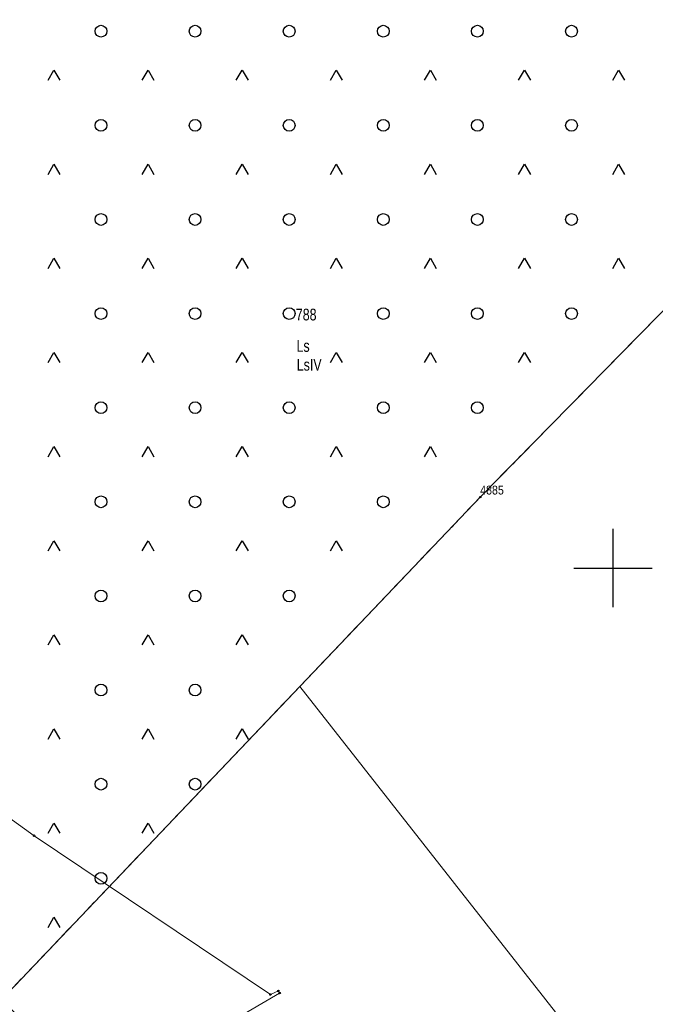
# Model space of a CAD drawing. Header units: metres. Extents: x 5548743 to 5556416, y 5707500 to 5714000.
# Tile 152 of 244: x 5554624 to 5554705, y 5709844 to 5709970. Entities that reach past the tile are written whole.
import ezdxf
from ezdxf.enums import TextEntityAlignment as Align

# ---------------------------------------------------------------- set-up
doc = ezdxf.new("R2010")
doc.units = ezdxf.units.M
doc.linetypes.add('1.5_0.75', pattern=[2.25, 1.5, -0.75])
doc.linetypes.add('219-1000', pattern=[0])
doc.layers.get('0').update_dxf_attribs({"color": 2, "lineweight": 5})
doc.styles.get("Standard").update_dxf_attribs({"font": 'Working1250', "width": 0.75})

# ---------------------------------------------------------------- blocks, each defined once
blk = doc.blocks.new('203')
at = {"linetype": 'Continuous', "lineweight": 0}
h = blk.add_hatch(color=0, dxfattribs=at)
edge = h.paths.add_edge_path()
edge.add_arc((0, 0), 0.09, 0, 360)
blk = doc.blocks.new('OTZK3')
at = {"color": 0, "linetype": 'Continuous'}
for p, q in [((-0.75, -0.433), (0, 0.866)), ((0, 0.866), (0.75, -0.433))]:
    blk.add_line(p, q, dxfattribs=at)
blk = doc.blocks.new('OTZK1')
at = {"color": 0, "linetype": 'Continuous'}
blk.add_circle((0, 0), 0.75, dxfattribs=at)
blk = doc.blocks.new('PIKIETAW1891')
at = {"color": 0}
blk.add_circle((0, 0), 0.09, dxfattribs=at)
blk = doc.blocks.new('RAMKA1000K')
at = {"color": 0}
for p, q in [((300, 395), (300, 405)), ((295, 400), (305, 400))]:
    blk.add_line(p, q, dxfattribs=at)

msp = doc.modelspace()

# ---------------------------------------------------------------- linework, layer by layer
at = {"layer": '217-kontur klasyfikacyjny', "color": 3, "linetype": 'CONTINUOUS', "lineweight": 18, "flags": 128}
for points in [[(5554683.05, 5709909.04), (5554737.72, 5709964.73)], [(5554660.06, 5709884.91), (5554683.05, 5709909.04)], [(5554603.31, 5709825.34), (5554660.06, 5709884.91)]]:
    msp.add_lwpolyline(points, dxfattribs=at)
at = {"layer": '218-kontur użytku gruntowego', "color": 3, "linetype": 'CONTINUOUS', "lineweight": 18, "flags": 128}
for points in [[(5554683.05, 5709909.04), (5554737.72, 5709964.73)], [(5554737.72, 5709964.73), (5554683.05, 5709909.04)], [(5554660.06, 5709884.91), (5554683.05, 5709909.04)], [(5554683.05, 5709909.04), (5554660.06, 5709884.91)], [(5554603.31, 5709825.34), (5554660.06, 5709884.91)], [(5554660.06, 5709884.91), (5554603.31, 5709825.34)], [(5554699.48, 5709834.67), (5554660.06, 5709884.91)], [(5554660.06, 5709884.91), (5554699.48, 5709834.67)]]:
    msp.add_lwpolyline(points, dxfattribs=at)
at = {"layer": '219-działka ewidencyjna', "color": 7, "linetype": '219-1000', "lineweight": 18, "flags": 128}
for points in [[(5554737.72, 5709964.73), (5554683.05, 5709909.04)], [(5554683.05, 5709909.04), (5554603.31, 5709825.34)]]:
    msp.add_lwpolyline(points, dxfattribs=at)
at = {"layer": 'przewód wodociągowy', "color": 5, "linetype": 'CONTINUOUS', "lineweight": 18, "flags": 128}
for points in [[(5554558.15, 5709920.08), (5554581.9, 5709897.92), (5554597.11, 5709885.74), (5554608.91, 5709878.31), (5554626.16, 5709865.88), (5554656.3, 5709845.62), (5554657.33, 5709846.08)], [(5554597.44, 5709875.31), (5554598.8, 5709847.2), (5554620.54, 5709846.57), (5554634.3, 5709832.26), (5554657.48, 5709845.82)]]:
    msp.add_lwpolyline(points, dxfattribs=at)
at = {"layer": 'teren zalesiony', "color": 7, "linetype": '1.5_0.75', "lineweight": 18, "flags": 128}
msp.add_lwpolyline([(5554646.75, 5710030.96), (5554631.41, 5709999.4), (5554620.1, 5709973.26), (5554589.33, 5709934.72), (5554587.61, 5709933.44), (5554594.16, 5709899.87), (5554597.18, 5709880.66), (5554600.75, 5709853.66), (5554601.87, 5709841.6), (5554600.83, 5709833.67), (5554609.41, 5709831.74), (5554683.05, 5709909.04), (5554737.72, 5709964.73), (5554740.25, 5709965.53), (5554754.31, 5709951.55), (5554731.46, 5709929.71), (5554732.93, 5709928.29), (5554785.88, 5709876.97), (5554835.36, 5709826.01), (5554655.72, 5709669.02), (5554652.25, 5709666.2), (5554645.33, 5709660.68), (5554643.49, 5709659.37), (5554641.5, 5709658.27), (5554640.83, 5709653.15), (5554658.56, 5709655.45), (5554667.79, 5709656.98), (5554668.62, 5709656.71), (5554673.6, 5709657.35), (5554676.27, 5709657.16), (5554679.4, 5709656.46), (5554682.71, 5709655.25), (5554691.01, 5709651.36), (5554698.35, 5709647.53), (5554702.25, 5709646.33), (5554879.17, 5709626.54), (5555002.58, 5709615.56), (5555004.95, 5709615.36), (5555014.54, 5709672.97), (5555015.93, 5709687.57), (5555019.02, 5709718.19), (5555025.07, 5709756.22), (5555029.3, 5709783.51), (5555033.45, 5709819.83), (5554959.16, 5709842.11), (5554961.26, 5709844.93), (5554958.49, 5709850.61), (5554879.57, 5709892.41), (5554851.98, 5709938.98), (5554810.26, 5709976.36), (5554791.37, 5709993.77), (5554762.17, 5710013.83), (5554727.95, 5710042.33), (5554720.52, 5710048.63), (5554699.74, 5710063.47), (5554690.15, 5710068.69), (5554665.63, 5710032.12)], close=True, dxfattribs=at)

# ---------------------------------------------------------------- block references
at = {"layer": '203-punkt graniczny', "color": 7, "linetype": 'CONTINUOUS', "lineweight": 18}
msp.add_blockref('203', (5554683.05, 5709909.04), dxfattribs=at)
at = {"layer": 'Punkt roboczy BDOT GESUT K1', "color": 6, "linetype": 'CONTINUOUS', "lineweight": 18}
for p in [(5554683.05, 5709909.04), (5554626.16, 5709865.88), (5554656.3, 5709845.62), (5554657.33, 5709846.08), (5554657.48, 5709845.82)]:
    msp.add_blockref('PIKIETAW1891', p, dxfattribs=at)
at = {"layer": 'teren zalesiony', "color": 7, "linetype": 'CONTINUOUS', "lineweight": 18}
for name, p in [('OTZK1', (5554634.696, 5709968.446)), ('OTZK1', (5554646.696, 5709968.446)), ('OTZK1', (5554658.696, 5709968.446)), ('OTZK1', (5554670.696, 5709968.446)), ('OTZK1', (5554682.696, 5709968.446)), ('OTZK1', (5554694.696, 5709968.446)), ('OTZK3', (5554628.696, 5709962.626)), ('OTZK3', (5554640.696, 5709962.626)), ('OTZK3', (5554652.696, 5709962.626)), ('OTZK3', (5554664.696, 5709962.626)), ('OTZK3', (5554676.696, 5709962.626)), ('OTZK3', (5554688.696, 5709962.626)), ('OTZK3', (5554700.696, 5709962.626)), ('OTZK1', (5554634.696, 5709956.446)), ('OTZK1', (5554646.696, 5709956.446)), ('OTZK1', (5554658.696, 5709956.446)), ('OTZK1', (5554670.696, 5709956.446)), ('OTZK1', (5554682.696, 5709956.446)), ('OTZK1', (5554694.696, 5709956.446)), ('OTZK3', (5554628.696, 5709950.626)), ('OTZK3', (5554640.696, 5709950.626)), ('OTZK3', (5554652.696, 5709950.626)), ('OTZK3', (5554664.696, 5709950.626)), ('OTZK3', (5554676.696, 5709950.626)), ('OTZK3', (5554688.696, 5709950.626)), ('OTZK3', (5554700.696, 5709950.626)), ('OTZK1', (5554634.696, 5709944.446)), ('OTZK1', (5554646.696, 5709944.446)), ('OTZK1', (5554658.696, 5709944.446)), ('OTZK1', (5554670.696, 5709944.446)), ('OTZK1', (5554682.696, 5709944.446)), ('OTZK1', (5554694.696, 5709944.446)), ('OTZK3', (5554628.696, 5709938.626)), ('OTZK3', (5554640.696, 5709938.626)), ('OTZK3', (5554652.696, 5709938.626)), ('OTZK3', (5554664.696, 5709938.626)), ('OTZK3', (5554676.696, 5709938.626)), ('OTZK3', (5554688.696, 5709938.626)), ('OTZK3', (5554700.696, 5709938.626)), ('OTZK1', (5554634.696, 5709932.446)), ('OTZK1', (5554646.696, 5709932.446)), ('OTZK1', (5554658.696, 5709932.446)), ('OTZK1', (5554670.696, 5709932.446)), ('OTZK1', (5554682.696, 5709932.446)), ('OTZK1', (5554694.696, 5709932.446)), ('OTZK3', (5554628.696, 5709926.626)), ('OTZK3', (5554640.696, 5709926.626)), ('OTZK3', (5554652.696, 5709926.626)), ('OTZK3', (5554664.696, 5709926.626)), ('OTZK3', (5554676.696, 5709926.626)), ('OTZK3', (5554688.696, 5709926.626)), ('OTZK1', (5554634.696, 5709920.446)), ('OTZK1', (5554646.696, 5709920.446)), ('OTZK1', (5554658.696, 5709920.446)), ('OTZK1', (5554670.696, 5709920.446)), ('OTZK1', (5554682.696, 5709920.446)), ('OTZK3', (5554628.696, 5709914.626)), ('OTZK3', (5554640.696, 5709914.626)), ('OTZK3', (5554652.696, 5709914.626)), ('OTZK3', (5554664.696, 5709914.626)), ('OTZK3', (5554676.696, 5709914.626)), ('OTZK1', (5554634.696, 5709908.446)), ('OTZK1', (5554646.696, 5709908.446)), ('OTZK1', (5554658.696, 5709908.446)), ('OTZK1', (5554670.696, 5709908.446)), ('OTZK3', (5554628.696, 5709902.626)), ('OTZK3', (5554640.696, 5709902.626)), ('OTZK3', (5554652.696, 5709902.626)), ('OTZK3', (5554664.696, 5709902.626)), ('OTZK1', (5554634.696, 5709896.446)), ('OTZK1', (5554646.696, 5709896.446)), ('OTZK1', (5554658.696, 5709896.446)), ('OTZK3', (5554628.696, 5709890.626)), ('OTZK3', (5554640.696, 5709890.626)), ('OTZK3', (5554652.696, 5709890.626)), ('OTZK1', (5554634.696, 5709884.446)), ('OTZK1', (5554646.696, 5709884.446)), ('OTZK3', (5554628.696, 5709878.626)), ('OTZK3', (5554640.696, 5709878.626)), ('OTZK3', (5554652.696, 5709878.626)), ('OTZK1', (5554634.696, 5709872.446)), ('OTZK1', (5554646.696, 5709872.446)), ('OTZK3', (5554628.696, 5709866.626)), ('OTZK3', (5554640.696, 5709866.626)), ('OTZK1', (5554634.696, 5709860.446)), ('OTZK3', (5554628.696, 5709854.626))]:
    msp.add_blockref(name, p, dxfattribs=at)
at = {"layer": 'Wstawianie ramki sekcyjnej z opisem', "color": 7, "linetype": 'CONTINUOUS', "lineweight": 13}
msp.add_blockref('RAMKA1000K', (5554400, 5709500), dxfattribs=at)
msp.add_blockref('RAMKA1000K', (5554400, 5709500), dxfattribs=at)
msp.add_blockref('RAMKA1000K', (5554400, 5709500), dxfattribs=at)
msp.add_blockref('RAMKA1000K', (5554400, 5709500), dxfattribs=at)

# ---------------------------------------------------------------- texts
at = {"layer": '203-punkt graniczny-Atr103', "color": 7, "width": 0.9}
msp.add_text('4885', height=1.125, dxfattribs=at).set_placement((5554683.05, 5709909.04), align=Align.BOTTOM_LEFT)
msp.add_text('4885', height=1.125, dxfattribs=at).set_placement((5554683.05, 5709909.04), align=Align.BOTTOM_LEFT)
at = {"layer": '209-oznaczenie konturu klasyfikacyjnego', "color": 3, "linetype": 'CONTINUOUS', "lineweight": 18, "width": 0.79}
msp.add_text('LsIV', height=1.5, dxfattribs=at).set_placement((5554659.66, 5709926.67), align=Align.TOP_LEFT)
at = {"layer": '210-oznaczenie konturu użytku gruntowego', "color": 3, "linetype": 'CONTINUOUS', "lineweight": 18, "width": 0.79}
msp.add_text('Ls', height=1.5, dxfattribs=at).set_placement((5554659.63, 5709927.57))
at = {"layer": '211-numer działki ewidencyjnej', "color": 7, "linetype": 'CONTINUOUS', "lineweight": 18, "width": 0.79}
msp.add_text('788', height=1.5, dxfattribs=at).set_placement((5554659.54, 5709931.57))

doc.saveas('drawing.dxf')
